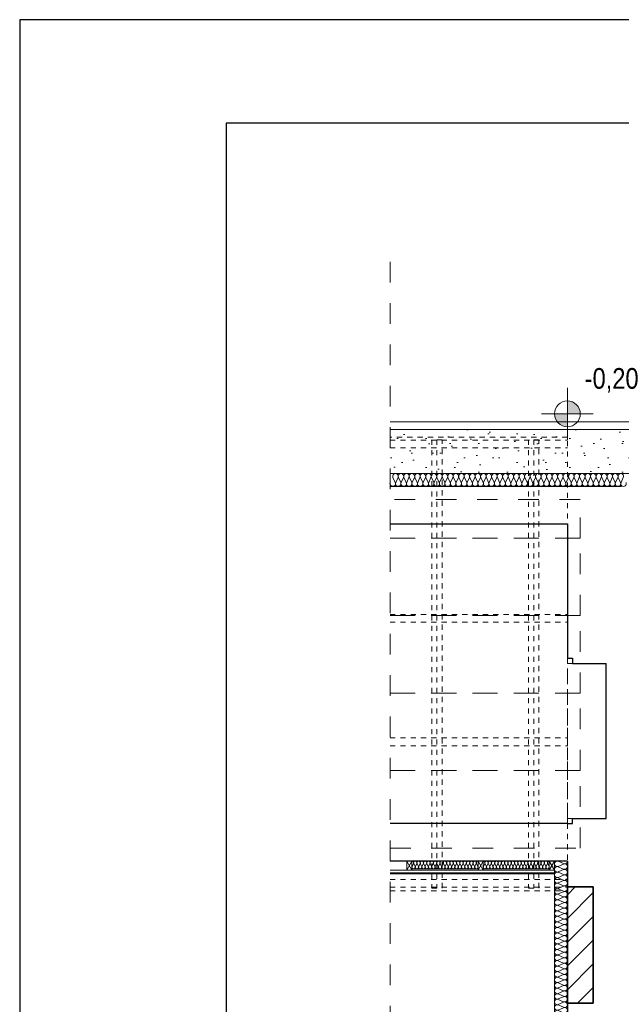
# Model space of a CAD drawing. Extents: x -543332 to -323966, y -9028 to 137422.
# Tile 4 of 250: x -511141 to -506480, y 41039 to 48661. Entities that reach past the tile are written whole.
import ezdxf

# ---------------------------------------------------------------- set-up
doc = ezdxf.new("R2010")
doc.units = 0
doc.header["$MEASUREMENT"] = 0
for name, pattern in [('Hidden Line copy', [80, 40, -40]), ('Krawędzie ukryte', [150, 100, -50]), ('Przerywana', [320, 160, -160])]:
    doc.linetypes.add(name, pattern=pattern)
for name, color, linetype in [('$ IE Tabela', 7, 'Continuous'), ('Arch ocieplenie', 8, 'Continuous'), ('Arch zmurowania', 8, 'Continuous'), ('INWENT RZĘDNE', 8, 'Continuous')]:
    doc.layers.add(name, color=color, linetype=linetype)
for name, color, linetype, lineweight in [('Arch ocieplenie_Nr_Pióra__44', 8, 'Continuous', 9), ('Arch ocieplenie_Nr_Pióra__9', 8, 'Continuous', 9), ('Arch okna_Nr_Pióra__82', 8, 'Continuous', 20), ('Arch opisy_Nr_Pióra__21', 8, 'Continuous', 9), ('Arch teren_Nr_Pióra__5', 8, 'Continuous', 13), ('Arch wykończenie_Nr_Pióra__115', 8, 'Continuous', 13), ('Arch wykończenie_Nr_Pióra__3', 8, 'Continuous', 18), ('Arch wykończenie_Nr_Pióra__9', 8, 'Continuous', 9), ('Arch zmurowania_Nr_Pióra__21', 8, 'Continuous', 9), ('Arch zmurowania_Nr_Pióra__27', 8, 'Continuous', 35), ('INWENT DACH_Nr_Pióra__2', 8, 'Continuous', 13), ('INWENT KONST. DREWNIANA_Nr_Pióra__2', 8, 'Continuous', 13), ('INWENT RZĘDNE_Nr_Pióra__21', 8, 'Continuous', 9), ('INWENT. DRZWI_Nr_Pióra__21', 8, 'Continuous', 9), ('INWENT.ŚCIANY_Nr_Pióra__1', 8, 'Continuous', 25), ('INWENT.ŚCIANY_Nr_Pióra__21', 8, 'Continuous', 9), ('Istniejące stropy_Nr_Pióra__5', 8, 'Continuous', 13)]:
    doc.layers.add(name, color=color, linetype=linetype, lineweight=lineweight)
doc.styles.add('GENERATED_STYLE_3', font='ARIALN.TTF')

# ---------------------------------------------------------------- blocks, each defined once
blk = doc.blocks.new('Izolacja cieplna 14_75', base_point=(-508102.3, 42147.6))
at = {"layer": 'Arch ocieplenie_Nr_Pióra__44', "linetype": 'Continuous'}
for p, q in [((-508101.2, 42105.5), (-508090.6, 42129.8)), ((-508088.5, 42129.8), (-508077.8, 42105.5)), ((-508075.6, 42105.5), (-508065, 42129.8)), ((-508062.9, 42129.8), (-508052.2, 42105.5)), ((-508050, 42105.5), (-508039.4, 42129.8)), ((-508037.3, 42129.8), (-508026.6, 42105.5)), ((-508024.4, 42105.5), (-508013.8, 42129.8)), ((-508011.7, 42129.8), (-508001, 42105.5)), ((-507998.8, 42105.5), (-507988.2, 42129.8)), ((-507986.1, 42129.8), (-507975.4, 42105.5)), ((-507973.2, 42105.5), (-507962.6, 42129.8)), ((-507960.5, 42129.8), (-507949.8, 42105.5)), ((-507947.6, 42105.5), (-507937, 42129.8)), ((-507934.9, 42129.8), (-507924.2, 42105.5)), ((-507922, 42105.5), (-507911.4, 42129.8)), ((-507909.3, 42129.8), (-507898.6, 42105.5)), ((-507896.4, 42105.5), (-507885.8, 42129.8)), ((-507883.7, 42129.8), (-507873, 42105.5)), ((-507870.8, 42105.5), (-507860.2, 42129.8)), ((-507858.1, 42129.8), (-507847.4, 42105.5)), ((-507845.2, 42105.5), (-507834.6, 42129.8)), ((-507832.5, 42129.8), (-507821.8, 42105.5)), ((-507819.6, 42105.5), (-507809, 42129.8)), ((-507806.9, 42129.8), (-507796.2, 42105.5)), ((-507794, 42105.5), (-507783.4, 42129.8)), ((-507781.3, 42129.8), (-507770.6, 42105.5)), ((-507768.4, 42105.5), (-507757.8, 42129.8)), ((-507755.7, 42129.8), (-507745, 42105.5)), ((-507742.8, 42105.5), (-507732.2, 42129.8)), ((-507730.1, 42129.8), (-507719.4, 42105.5)), ((-507717.2, 42105.5), (-507706.6, 42129.8)), ((-507704.5, 42129.8), (-507693.8, 42105.5)), ((-507691.6, 42105.5), (-507681, 42129.8)), ((-507678.9, 42129.8), (-507668.2, 42105.5)), ((-507666, 42105.5), (-507655.4, 42129.8)), ((-507653.3, 42129.8), (-507642.6, 42105.5)), ((-507640.4, 42105.5), (-507629.8, 42129.8)), ((-507627.7, 42129.8), (-507617, 42105.5)), ((-507614.8, 42105.5), (-507604.2, 42129.8)), ((-507602.1, 42129.8), (-507591.4, 42105.5))]:
    blk.add_line(p, q, dxfattribs=at)
for centre, start_param, end_param in [((-508089.5, 42100.4), 2.728799, 6.695979), ((-508102.3, 42134.9), 5.870392, 7.853982), ((-508076.7, 42134.9), 5.870392, 9.837571), ((-508063.9, 42100.4), 2.728799, 6.695979), ((-508051.1, 42134.9), 5.870392, 9.837571), ((-508038.3, 42100.4), 2.728799, 6.695979), ((-508025.5, 42134.9), 5.870392, 9.837571), ((-508012.7, 42100.4), 2.728799, 6.695979), ((-507999.9, 42134.9), 5.870392, 9.837571), ((-507987.1, 42100.4), 2.728799, 6.695979), ((-507974.3, 42134.9), 5.870392, 9.837571), ((-507961.5, 42100.4), 2.728799, 6.695979), ((-507948.7, 42134.9), 5.870392, 9.837571), ((-507935.9, 42100.4), 2.728799, 6.695979), ((-507923.1, 42134.9), 5.870392, 9.837571), ((-507910.3, 42100.4), 2.728799, 6.695979), ((-507897.5, 42134.9), 5.870392, 9.837571), ((-507884.7, 42100.4), 2.728799, 6.695979), ((-507871.9, 42134.9), 5.870392, 9.837571), ((-507859.1, 42100.4), 2.728799, 6.695979), ((-507846.3, 42134.9), 5.870392, 9.837571), ((-507833.5, 42100.4), 2.728799, 6.695979), ((-507820.7, 42134.9), 5.870392, 9.837571), ((-507807.9, 42100.4), 2.728799, 6.695979), ((-507795.1, 42134.9), 5.870392, 9.837571), ((-507782.3, 42100.4), 2.728799, 6.695979), ((-507769.5, 42134.9), 5.870392, 9.837571), ((-507756.7, 42100.4), 2.728799, 6.695979), ((-507743.9, 42134.9), 5.870392, 9.837571), ((-507731.1, 42100.4), 2.728799, 6.695979), ((-507718.3, 42134.9), 5.870392, 9.837571), ((-507705.5, 42100.4), 2.728799, 6.695979), ((-507692.7, 42134.9), 5.870392, 9.837571), ((-507679.9, 42100.4), 2.728799, 6.695979), ((-507667.1, 42134.9), 5.870392, 9.837571), ((-507654.3, 42100.4), 2.728799, 6.695979), ((-507641.5, 42134.9), 5.870392, 9.837571), ((-507628.7, 42100.4), 2.728799, 6.695979), ((-507615.9, 42134.9), 5.870392, 9.837571), ((-507603.1, 42100.4), 2.728799, 6.695979), ((-507590.3, 42134.9), 1.570796, 3.554385)]:
    blk.add_ellipse(centre, major_axis=(12.8, 0), ratio=0.996929, start_param=start_param, end_param=end_param, dxfattribs=at)
blk = doc.blocks.new('Izolacja cieplna 14_76', base_point=(-507550.3, 42147.6))
at = {"layer": 'Arch ocieplenie_Nr_Pióra__44', "linetype": 'Continuous'}
for p, q in [((-507549.2, 42105.5), (-507538.6, 42129.8)), ((-507536.5, 42129.8), (-507525.8, 42105.5)), ((-507523.6, 42105.5), (-507513, 42129.8)), ((-507510.9, 42129.8), (-507500.2, 42105.5)), ((-507498, 42105.5), (-507487.4, 42129.8)), ((-507485.3, 42129.8), (-507474.6, 42105.5)), ((-507472.4, 42105.5), (-507461.8, 42129.8)), ((-507459.7, 42129.8), (-507449, 42105.5)), ((-507446.8, 42105.5), (-507436.2, 42129.8)), ((-507434.1, 42129.8), (-507423.4, 42105.5)), ((-507421.2, 42105.5), (-507410.6, 42129.8)), ((-507408.5, 42129.8), (-507397.8, 42105.5)), ((-507395.6, 42105.5), (-507385, 42129.8)), ((-507382.9, 42129.8), (-507372.2, 42105.5)), ((-507370, 42105.5), (-507359.4, 42129.8)), ((-507357.3, 42129.8), (-507346.6, 42105.5)), ((-507344.4, 42105.5), (-507333.8, 42129.8)), ((-507331.7, 42129.8), (-507321, 42105.5)), ((-507318.8, 42105.5), (-507308.2, 42129.8)), ((-507306.1, 42129.8), (-507295.4, 42105.5)), ((-507293.2, 42105.5), (-507282.6, 42129.8)), ((-507280.5, 42129.8), (-507269.8, 42105.5)), ((-507267.6, 42105.5), (-507257, 42129.8)), ((-507254.9, 42129.8), (-507244.2, 42105.5)), ((-507242, 42105.5), (-507231.4, 42129.8)), ((-507229.3, 42129.8), (-507218.6, 42105.5)), ((-507216.4, 42105.5), (-507205.8, 42129.8)), ((-507203.7, 42129.8), (-507193, 42105.5)), ((-507190.8, 42105.5), (-507180.2, 42129.8)), ((-507178.1, 42129.8), (-507167.4, 42105.5)), ((-507165.2, 42105.5), (-507154.6, 42129.8)), ((-507152.5, 42129.8), (-507141.8, 42105.5)), ((-507139.6, 42105.5), (-507129, 42129.8)), ((-507126.9, 42129.8), (-507116.2, 42105.5)), ((-507114, 42105.5), (-507103.4, 42129.8)), ((-507101.3, 42129.8), (-507090.6, 42105.5)), ((-507088.4, 42105.5), (-507077.8, 42129.8)), ((-507075.7, 42129.8), (-507065, 42105.5)), ((-507062.8, 42105.5), (-507052.2, 42129.8)), ((-507050.1, 42129.8), (-507039.4, 42105.5))]:
    blk.add_line(p, q, dxfattribs=at)
for centre, start_param, end_param in [((-507537.5, 42100.4), 2.728799, 6.695979), ((-507550.3, 42134.9), 5.870392, 7.853982), ((-507524.7, 42134.9), 5.870392, 9.837571), ((-507511.9, 42100.4), 2.728799, 6.695979), ((-507499.1, 42134.9), 5.870392, 9.837571), ((-507486.3, 42100.4), 2.728799, 6.695979), ((-507473.5, 42134.9), 5.870392, 9.837571), ((-507460.7, 42100.4), 2.728799, 6.695979), ((-507447.9, 42134.9), 5.870392, 9.837571), ((-507435.1, 42100.4), 2.728799, 6.695979), ((-507422.3, 42134.9), 5.870392, 9.837571), ((-507409.5, 42100.4), 2.728799, 6.695979), ((-507396.7, 42134.9), 5.870392, 9.837571), ((-507383.9, 42100.4), 2.728799, 6.695979), ((-507371.1, 42134.9), 5.870392, 9.837571), ((-507358.3, 42100.4), 2.728799, 6.695979), ((-507345.5, 42134.9), 5.870392, 9.837571), ((-507332.7, 42100.4), 2.728799, 6.695979), ((-507319.9, 42134.9), 5.870392, 9.837571), ((-507307.1, 42100.4), 2.728799, 6.695979), ((-507294.3, 42134.9), 5.870392, 9.837571), ((-507281.5, 42100.4), 2.728799, 6.695979), ((-507268.7, 42134.9), 5.870392, 9.837571), ((-507255.9, 42100.4), 2.728799, 6.695979), ((-507243.1, 42134.9), 5.870392, 9.837571), ((-507230.3, 42100.4), 2.728799, 6.695979), ((-507217.5, 42134.9), 5.870392, 9.837571), ((-507204.7, 42100.4), 2.728799, 6.695979), ((-507191.9, 42134.9), 5.870392, 9.837571), ((-507179.1, 42100.4), 2.728799, 6.695979), ((-507166.3, 42134.9), 5.870392, 9.837571), ((-507153.5, 42100.4), 2.728799, 6.695979), ((-507140.7, 42134.9), 5.870392, 9.837571), ((-507127.9, 42100.4), 2.728799, 6.695979), ((-507115.1, 42134.9), 5.870392, 9.837571), ((-507102.3, 42100.4), 2.728799, 6.695979), ((-507089.5, 42134.9), 5.870392, 9.837571), ((-507076.7, 42100.4), 2.728799, 6.695979), ((-507063.9, 42134.9), 5.870392, 9.837571), ((-507051.1, 42100.4), 2.728799, 6.695979), ((-507038.3, 42134.9), 1.570796, 3.554385)]:
    blk.add_ellipse(centre, major_axis=(12.8, 0), ratio=0.996929, start_param=start_param, end_param=end_param, dxfattribs=at)
blk = doc.blocks.new('Izolacja cieplna 14_84', base_point=(-506898.3, 42147.6))
at = {"layer": 'Arch ocieplenie_Nr_Pióra__9', "linetype": 'Continuous'}
for p, q in [((-506968.5, 42145.8), (-506928.1, 42128)), ((-506928.1, 42124.4), (-506968.5, 42106.6)), ((-506968.5, 42103), (-506928.1, 42085.2)), ((-506928.1, 42081.7), (-506968.5, 42063.9)), ((-506968.5, 42060.3), (-506928.1, 42042.5)), ((-506928.1, 42038.9), (-506968.5, 42021.1)), ((-506968.5, 42017.5), (-506928.1, 41999.7)), ((-506928.1, 41996.1), (-506968.5, 41978.3)), ((-506968.5, 41974.7), (-506928.1, 41956.9)), ((-506928.1, 41953.3), (-506968.5, 41935.5)), ((-506968.5, 41931.9), (-506928.1, 41914.1)), ((-506928.1, 41910.5), (-506968.5, 41892.7)), ((-506968.5, 41889.1), (-506928.1, 41871.3)), ((-506928.1, 41867.7), (-506968.5, 41849.9)), ((-506968.5, 41846.3), (-506928.1, 41828.5)), ((-506928.1, 41824.9), (-506968.5, 41807.1)), ((-506968.5, 41803.5), (-506928.1, 41785.7)), ((-506928.1, 41782.1), (-506968.5, 41764.3)), ((-506968.5, 41760.8), (-506928.1, 41743)), ((-506928.1, 41739.4), (-506968.5, 41721.6)), ((-506968.5, 41718), (-506928.1, 41700.2)), ((-506928.1, 41696.6), (-506968.5, 41678.8)), ((-506968.5, 41675.2), (-506928.1, 41657.4)), ((-506928.1, 41653.8), (-506968.5, 41636)), ((-506968.5, 41632.4), (-506928.1, 41614.6)), ((-506928.1, 41611), (-506968.5, 41593.2)), ((-506968.5, 41589.6), (-506928.1, 41571.8)), ((-506928.1, 41568.2), (-506968.5, 41550.4)), ((-506968.5, 41546.8), (-506928.1, 41529)), ((-506928.1, 41525.4), (-506968.5, 41507.6)), ((-506968.5, 41504), (-506928.1, 41486.2)), ((-506928.1, 41482.6), (-506968.5, 41464.8)), ((-506968.5, 41461.2), (-506928.1, 41443.4)), ((-506928.1, 41439.9), (-506968.5, 41422.1)), ((-506968.5, 41418.5), (-506928.1, 41400.7)), ((-506928.1, 41397.1), (-506968.5, 41379.3)), ((-506968.5, 41375.7), (-506928.1, 41357.9)), ((-506928.1, 41354.3), (-506968.5, 41336.5)), ((-506968.5, 41332.9), (-506928.1, 41315.1)), ((-506928.1, 41311.5), (-506968.5, 41293.7)), ((-506968.5, 41290.1), (-506928.1, 41272.3)), ((-506928.1, 41268.7), (-506968.5, 41250.9)), ((-506968.5, 41247.3), (-506928.1, 41229.5)), ((-506928.1, 41225.9), (-506968.5, 41208.1)), ((-506968.5, 41204.5), (-506928.1, 41186.7)), ((-506928.1, 41183.1), (-506968.5, 41165.3)), ((-506968.5, 41161.7), (-506928.1, 41143.9)), ((-506928.1, 41140.3), (-506968.5, 41122.5)), ((-506968.5, 41118.9), (-506928.1, 41101.2)), ((-506928.1, 41097.6), (-506968.5, 41079.8)), ((-506968.5, 41076.2), (-506928.1, 41058.4)), ((-506928.1, 41054.8), (-506968.5, 41037)), ((-506968.5, 41033.4), (-506928.1, 41015.6)), ((-506928.1, 41012), (-506968.5, 40994.2)), ((-506968.5, 40990.6), (-506928.1, 40972.8)), ((-506928.1, 40969.2), (-506968.5, 40951.4)), ((-506968.5, 40947.8), (-506928.1, 40930)), ((-506928.1, 40926.4), (-506968.5, 40908.6)), ((-506968.5, 40905), (-506928.1, 40887.2)), ((-506928.1, 40883.6), (-506968.5, 40865.8)), ((-506968.5, 40862.2), (-506928.1, 40844.4)), ((-506928.1, 40840.8), (-506968.5, 40823)), ((-506968.5, 40819.4), (-506928.1, 40801.6)), ((-506928.1, 40798), (-506968.5, 40780.2)), ((-506968.5, 40776.7), (-506928.1, 40758.9)), ((-506928.1, 40755.3), (-506968.5, 40737.5)), ((-506968.5, 40733.9), (-506928.1, 40716.1)), ((-506928.1, 40712.5), (-506968.5, 40694.7)), ((-506968.5, 40691.1), (-506928.1, 40673.3)), ((-506928.1, 40669.7), (-506968.5, 40651.9)), ((-506968.5, 40648.3), (-506928.1, 40630.5)), ((-506928.1, 40626.9), (-506968.5, 40609.1)), ((-506968.5, 40605.5), (-506928.1, 40587.7)), ((-506928.1, 40584.1), (-506968.5, 40566.3)), ((-506968.5, 40562.7), (-506928.1, 40544.9)), ((-506928.1, 40541.3), (-506968.5, 40523.5)), ((-506968.5, 40519.9), (-506928.1, 40502.1)), ((-506928.1, 40498.5), (-506968.5, 40480.7)), ((-506968.5, 40477.1), (-506928.1, 40459.3)), ((-506928.1, 40455.8), (-506968.5, 40438)), ((-506968.5, 40434.4), (-506928.1, 40416.6)), ((-506928.1, 40413), (-506968.5, 40395.2)), ((-506968.5, 40391.6), (-506928.1, 40373.8)), ((-506928.1, 40370.2), (-506968.5, 40352.4)), ((-506968.5, 40348.8), (-506928.1, 40331)), ((-506928.1, 40327.4), (-506968.5, 40309.6)), ((-506968.5, 40306), (-506928.1, 40288.2)), ((-506928.1, 40284.6), (-506968.5, 40266.8)), ((-506968.5, 40263.2), (-506928.1, 40245.4)), ((-506928.1, 40241.8), (-506968.5, 40224)), ((-506968.5, 40220.4), (-506928.1, 40202.6)), ((-506928.1, 40199), (-506968.5, 40181.2)), ((-506968.5, 40177.6), (-506928.1, 40159.8)), ((-506928.1, 40156.2), (-506968.5, 40138.4)), ((-506968.5, 40134.9), (-506928.1, 40117.1)), ((-506928.1, 40113.5), (-506968.5, 40095.7)), ((-506968.5, 40092.1), (-506928.1, 40074.3)), ((-506928.1, 40070.7), (-506968.5, 40052.9)), ((-506968.5, 40049.3), (-506928.1, 40031.5)), ((-506928.1, 40027.9), (-506968.5, 40010.1)), ((-506968.5, 40006.5), (-506928.1, 39988.7)), ((-506928.1, 39985.1), (-506968.5, 39967.3)), ((-506968.5, 39963.7), (-506928.1, 39945.9)), ((-506928.1, 39942.3), (-506968.5, 39924.5)), ((-506968.5, 39920.9), (-506928.1, 39903.1)), ((-506928.1, 39899.5), (-506968.5, 39881.7)), ((-506968.5, 39878.1), (-506928.1, 39860.3)), ((-506928.1, 39856.7), (-506968.5, 39838.9)), ((-506968.5, 39835.3), (-506928.1, 39817.5)), ((-506928.1, 39813.9), (-506968.5, 39796.2)), ((-506968.5, 39792.6), (-506928.1, 39774.8)), ((-506928.1, 39771.2), (-506968.5, 39753.4)), ((-506968.5, 39749.8), (-506928.1, 39732)), ((-506928.1, 39728.4), (-506968.5, 39710.6)), ((-506968.5, 39707), (-506928.1, 39689.2)), ((-506928.1, 39685.6), (-506968.5, 39667.8)), ((-506968.5, 39664.2), (-506928.1, 39646.4)), ((-506928.1, 39642.8), (-506968.5, 39625)), ((-506968.5, 39621.4), (-506928.1, 39603.6)), ((-506928.1, 39600), (-506968.5, 39582.2)), ((-506968.5, 39578.6), (-506928.1, 39560.8)), ((-506928.1, 39557.2), (-506968.5, 39539.4))]:
    blk.add_line(p, q, dxfattribs=at)
for centre, start_param, end_param in [((-506977.1, 42126.2), 2.728799, 6.695979), ((-506977.1, 42083.5), 2.728799, 6.695979), ((-506919.6, 42147.6), 5.870392, 7.853982), ((-506919.6, 42104.8), 5.870392, 9.837571), ((-506919.6, 42062.1), 5.870392, 9.837571), ((-506977.1, 42040.7), 2.728799, 6.695979), ((-506977.1, 41997.9), 2.728799, 6.695979), ((-506919.6, 42019.3), 5.870392, 9.837571), ((-506919.6, 41976.5), 5.870392, 9.837571), ((-506977.1, 41955.1), 2.728799, 6.695979), ((-506977.1, 41912.3), 2.728799, 6.695979), ((-506919.6, 41933.7), 5.870392, 9.837571), ((-506977.1, 41869.5), 2.728799, 6.695979), ((-506977.1, 41826.7), 2.728799, 6.695979), ((-506919.6, 41890.9), 5.870392, 9.837571), ((-506919.6, 41848.1), 5.870392, 9.837571), ((-506977.1, 41783.9), 2.728799, 6.695979), ((-506919.6, 41805.3), 5.870392, 9.837571), ((-506919.6, 41762.6), 5.870392, 9.837571), ((-506977.1, 41741.2), 2.728799, 6.695979), ((-506977.1, 41698.4), 2.728799, 6.695979), ((-506919.6, 41719.8), 5.870392, 9.837571), ((-506919.6, 41677), 5.870392, 9.837571), ((-506977.1, 41655.6), 2.728799, 6.695979), ((-506977.1, 41612.8), 2.728799, 6.695979), ((-506919.6, 41634.2), 5.870392, 9.837571), ((-506977.1, 41570), 2.728799, 6.695979), ((-506977.1, 41527.2), 2.728799, 6.695979), ((-506919.6, 41591.4), 5.870392, 9.837571), ((-506919.6, 41548.6), 5.870392, 9.837571), ((-506977.1, 41484.4), 2.728799, 6.695979), ((-506919.6, 41505.8), 5.870392, 9.837571), ((-506919.6, 41463), 5.870392, 9.837571), ((-506977.1, 41441.6), 2.728799, 6.695979), ((-506977.1, 41398.9), 2.728799, 6.695979), ((-506919.6, 41420.3), 5.870392, 9.837571), ((-506919.6, 41377.5), 5.870392, 9.837571), ((-506977.1, 41356.1), 2.728799, 6.695979), ((-506977.1, 41313.3), 2.728799, 6.695979), ((-506919.6, 41334.7), 5.870392, 9.837571), ((-506919.6, 41291.9), 5.870392, 9.837571), ((-506977.1, 41270.5), 2.728799, 6.695979), ((-506977.1, 41227.7), 2.728799, 6.695979), ((-506919.6, 41249.1), 5.870392, 9.837571), ((-506977.1, 41184.9), 2.728799, 6.695979), ((-506977.1, 41142.1), 2.728799, 6.695979), ((-506919.6, 41206.3), 5.870392, 9.837571), ((-506919.6, 41163.5), 5.870392, 9.837571), ((-506977.1, 41099.4), 2.728799, 6.695979), ((-506919.6, 41120.7), 5.870392, 9.837571), ((-506919.6, 41078), 5.870392, 9.837571), ((-506977.1, 41056.6), 2.728799, 6.695979), ((-506977.1, 41013.8), 2.728799, 6.695979), ((-506919.6, 41035.2), 5.870392, 9.837571), ((-506919.6, 40992.4), 5.870392, 9.837571), ((-506977.1, 40971), 2.728799, 6.695979), ((-506977.1, 40928.2), 2.728799, 6.695979), ((-506919.6, 40949.6), 5.870392, 9.837571), ((-506977.1, 40885.4), 2.728799, 6.695979), ((-506977.1, 40842.6), 2.728799, 6.695979), ((-506919.6, 40906.8), 5.870392, 9.837571), ((-506919.6, 40864), 5.870392, 9.837571), ((-506977.1, 40799.8), 2.728799, 6.695979), ((-506977.1, 40757.1), 2.728799, 6.695979), ((-506919.6, 40821.2), 5.870392, 9.837571), ((-506919.6, 40778.5), 5.870392, 9.837571), ((-506977.1, 40714.3), 2.728799, 6.695979), ((-506919.6, 40735.7), 5.870392, 9.837571), ((-506919.6, 40692.9), 5.870392, 9.837571), ((-506977.1, 40671.5), 2.728799, 6.695979), ((-506977.1, 40628.7), 2.728799, 6.695979), ((-506919.6, 40650.1), 5.870392, 9.837571), ((-506919.6, 40607.3), 5.870392, 9.837571), ((-506977.1, 40585.9), 2.728799, 6.695979), ((-506977.1, 40543.1), 2.728799, 6.695979), ((-506919.6, 40564.5), 5.870392, 9.837571), ((-506977.1, 40500.3), 2.728799, 6.695979), ((-506977.1, 40457.6), 2.728799, 6.695979), ((-506919.6, 40521.7), 5.870392, 9.837571), ((-506919.6, 40478.9), 5.870392, 9.837571), ((-506977.1, 40414.8), 2.728799, 6.695979), ((-506919.6, 40436.2), 5.870392, 9.837571), ((-506919.6, 40393.4), 5.870392, 9.837571), ((-506977.1, 40372), 2.728799, 6.695979), ((-506977.1, 40329.2), 2.728799, 6.695979), ((-506919.6, 40350.6), 5.870392, 9.837571), ((-506919.6, 40307.8), 5.870392, 9.837571), ((-506977.1, 40286.4), 2.728799, 6.695979), ((-506977.1, 40243.6), 2.728799, 6.695979), ((-506919.6, 40265), 5.870392, 9.837571), ((-506977.1, 40200.8), 2.728799, 6.695979), ((-506977.1, 40158), 2.728799, 6.695979), ((-506919.6, 40222.2), 5.870392, 9.837571), ((-506919.6, 40179.4), 5.870392, 9.837571), ((-506977.1, 40115.3), 2.728799, 6.695979), ((-506977.1, 40072.5), 2.728799, 6.695979), ((-506919.6, 40136.6), 5.870392, 9.837571), ((-506919.6, 40093.9), 5.870392, 9.837571), ((-506977.1, 40029.7), 2.728799, 6.695979), ((-506919.6, 40051.1), 5.870392, 9.837571), ((-506919.6, 40008.3), 5.870392, 9.837571), ((-506977.1, 39986.9), 2.728799, 6.695979), ((-506977.1, 39944.1), 2.728799, 6.695979), ((-506919.6, 39965.5), 5.870392, 9.837571), ((-506919.6, 39922.7), 5.870392, 9.837571), ((-506977.1, 39901.3), 2.728799, 6.695979), ((-506977.1, 39858.5), 2.728799, 6.695979), ((-506919.6, 39879.9), 5.870392, 9.837571), ((-506977.1, 39815.7), 2.728799, 6.695979), ((-506977.1, 39773), 2.728799, 6.695979), ((-506919.6, 39837.1), 5.870392, 9.837571), ((-506919.6, 39794.4), 5.870392, 9.837571), ((-506977.1, 39730.2), 2.728799, 6.695979), ((-506919.6, 39751.6), 5.870392, 9.837571), ((-506919.6, 39708.8), 5.870392, 9.837571), ((-506977.1, 39687.4), 2.728799, 6.695979), ((-506977.1, 39644.6), 2.728799, 6.695979), ((-506919.6, 39666), 5.870392, 9.837571), ((-506919.6, 39623.2), 5.870392, 9.837571), ((-506977.1, 39601.8), 2.728799, 6.695979), ((-506977.1, 39559), 2.728799, 6.695979), ((-506919.6, 39580.4), 5.870392, 9.837571), ((-506919.6, 39537.6), 1.570796, 3.554385)]:
    blk.add_ellipse(centre, major_axis=(0, -21.4), ratio=0.994127, start_param=start_param, end_param=end_param, dxfattribs=at)
blk = doc.blocks.new('Ściana_24', base_point=(-506898.3, 41047.6))
at = {"layer": 'Arch zmurowania_Nr_Pióra__21', "linetype": 'Continuous'}
h = blk.add_hatch(dxfattribs=at)
h.set_pattern_fill('Common_Brick', color=256, style=0, pattern_type=2)
h.set_pattern_definition([(45, (0, 0), (-91.923878, 91.923878), [])])
h.paths.add_polyline_path([(-506698.3, 41047.6), (-506698.3, 41947.6), (-506898.3, 41947.6), (-506898.3, 41047.6)], flags=0)
at = {"layer": 'Arch zmurowania_Nr_Pióra__27', "linetype": 'Continuous'}
for p, q in [((-506698.3, 41947.6), (-506898.3, 41947.6)), ((-506898.3, 41947.6), (-506898.3, 41047.6)), ((-506698.3, 41047.6), (-506698.3, 41947.6)), ((-506898.3, 41047.6), (-506698.3, 41047.6))]:
    blk.add_line(p, q, dxfattribs=at)
blk = doc.blocks.new('Koty wysokościowe_22', base_point=(-506898.3, 45609.8))
at = {"layer": 'INWENT RZĘDNE_Nr_Pióra__21', "linetype": 'Continuous'}
for points in [[(-506898.3, 45609.8), (-506798.3, 45609.8), (-506805.9, 45648.1), (-506827.6, 45680.6), (-506860.1, 45702.2), (-506898.3, 45709.8)], [(-506898.3, 45609.8), (-506998.3, 45609.8), (-506990.7, 45571.6), (-506969, 45539.1), (-506936.6, 45517.5), (-506898.3, 45509.8)]]:
    blk.add_hatch(color=256, dxfattribs=at).paths.add_polyline_path(points, flags=0)
for p, q in [((-506898.3, 45409.8), (-506898.3, 45809.8)), ((-507098.3, 45609.8), (-506698.3, 45609.8))]:
    blk.add_line(p, q, dxfattribs=at)
blk.add_circle((-506898.3, 45609.8), 100, dxfattribs=at)
at = {"layer": 'INWENT RZĘDNE_Nr_Pióra__21', "insert": (-506764.3, 45774.2), "char_height": 160, "attachment_point": 7, "style": 'GENERATED_STYLE_3'}
blk.add_mtext('{-0,20}', dxfattribs=at)
blk = doc.blocks.new('a3eee')
at = {"layer": '$ IE Tabela'}
for p, q in [((19730.76, 4176.8), (19730.76, 1206.8)), ((23930.76, 4176.8), (19730.76, 4176.8)), ((19890.76, 4096.8), (19890.76, 1286.8)), ((23840.76, 4096.8), (19890.76, 4096.8))]:
    blk.add_line(p, q, dxfattribs=at)

msp = doc.modelspace()

# ---------------------------------------------------------------- hatches: boundary and pattern name
at = {"layer": 'Arch okna_Nr_Pióra__82', "linetype": 'Continuous'}
h = msp.add_hatch(dxfattribs=at)
h.set_pattern_fill('Render', color=256, style=0, pattern_type=2)
h.set_pattern_definition([(45, (0, 350), (-111.36932, 111.36932), [0, -105, 0, -157.5]), (110, (350, 350), (148.00159, 53.868173), [0, -77, 0, -133])])
h.paths.add_polyline_path([(-502753.3, 45487.6), (-508272.1, 45487.6), (-508272.1, 45147.6), (-502753.3, 45147.6)])

# ---------------------------------------------------------------- linework, layer by layer
at = {"layer": 'Arch ocieplenie_Nr_Pióra__44', "linetype": 'Continuous'}
for p, q in [((-508249.2, 45117.8), (-508231.5, 45077.4)), ((-508227.9, 45077.4), (-508210.2, 45117.8)), ((-508206.7, 45117.8), (-508189, 45077.4)), ((-508185.4, 45077.4), (-508167.7, 45117.8)), ((-508164.1, 45117.8), (-508146.4, 45077.4)), ((-508142.8, 45077.4), (-508125.1, 45117.8)), ((-508121.5, 45117.8), (-508103.8, 45077.4)), ((-508100.3, 45077.4), (-508082.6, 45117.8)), ((-508079, 45117.8), (-508061.3, 45077.4)), ((-508057.7, 45077.4), (-508040, 45117.8)), ((-508036.4, 45117.8), (-508018.7, 45077.4)), ((-508015.1, 45077.4), (-507997.4, 45117.8)), ((-507993.9, 45117.8), (-507976.1, 45077.4)), ((-507972.6, 45077.4), (-507954.9, 45117.8)), ((-507951.3, 45117.8), (-507933.6, 45077.4)), ((-507930, 45077.4), (-507912.3, 45117.8)), ((-507908.7, 45117.8), (-507891, 45077.4)), ((-507887.5, 45077.4), (-507869.7, 45117.8)), ((-507866.2, 45117.8), (-507848.5, 45077.4)), ((-507844.9, 45077.4), (-507827.2, 45117.8)), ((-507823.6, 45117.8), (-507805.9, 45077.4)), ((-507802.3, 45077.4), (-507784.6, 45117.8)), ((-507781.1, 45117.8), (-507763.3, 45077.4)), ((-507759.8, 45077.4), (-507742.1, 45117.8)), ((-507738.5, 45117.8), (-507720.8, 45077.4)), ((-507717.2, 45077.4), (-507699.5, 45117.8)), ((-507695.9, 45117.8), (-507678.2, 45077.4)), ((-507674.6, 45077.4), (-507656.9, 45117.8)), ((-507653.4, 45117.8), (-507635.7, 45077.4)), ((-507632.1, 45077.4), (-507614.4, 45117.8)), ((-507610.8, 45117.8), (-507593.1, 45077.4)), ((-507589.5, 45077.4), (-507571.8, 45117.8)), ((-507568.2, 45117.8), (-507550.5, 45077.4)), ((-507547, 45077.4), (-507529.3, 45117.8)), ((-507525.7, 45117.8), (-507508, 45077.4)), ((-507504.4, 45077.4), (-507486.7, 45117.8)), ((-507483.1, 45117.8), (-507465.4, 45077.4)), ((-507461.8, 45077.4), (-507444.1, 45117.8)), ((-507440.6, 45117.8), (-507422.9, 45077.4)), ((-507419.3, 45077.4), (-507401.6, 45117.8)), ((-507398, 45117.8), (-507380.3, 45077.4)), ((-507376.7, 45077.4), (-507359, 45117.8)), ((-507355.4, 45117.8), (-507337.7, 45077.4)), ((-507334.2, 45077.4), (-507316.5, 45117.8)), ((-507312.9, 45117.8), (-507295.2, 45077.4)), ((-507291.6, 45077.4), (-507273.9, 45117.8)), ((-507270.3, 45117.8), (-507252.6, 45077.4)), ((-507249, 45077.4), (-507231.3, 45117.8)), ((-507227.8, 45117.8), (-507210.1, 45077.4)), ((-507206.5, 45077.4), (-507188.8, 45117.8)), ((-507185.2, 45117.8), (-507167.5, 45077.4)), ((-507163.9, 45077.4), (-507146.2, 45117.8)), ((-507142.6, 45117.8), (-507124.9, 45077.4)), ((-507121.4, 45077.4), (-507103.7, 45117.8)), ((-507100.1, 45117.8), (-507082.4, 45077.4)), ((-507078.8, 45077.4), (-507061.1, 45117.8)), ((-507057.5, 45117.8), (-507039.8, 45077.4)), ((-507036.2, 45077.4), (-507018.5, 45117.8)), ((-507015, 45117.8), (-506997.2, 45077.4)), ((-506993.7, 45077.4), (-506976, 45117.8)), ((-506972.4, 45117.8), (-506954.7, 45077.4)), ((-506951.1, 45077.4), (-506933.4, 45117.8)), ((-506929.8, 45117.8), (-506912.1, 45077.4)), ((-506908.6, 45077.4), (-506890.8, 45117.8)), ((-506887.3, 45117.8), (-506869.6, 45077.4)), ((-506866, 45077.4), (-506848.3, 45117.8)), ((-506844.7, 45117.8), (-506827, 45077.4)), ((-506823.4, 45077.4), (-506805.7, 45117.8)), ((-506802.1, 45117.8), (-506784.4, 45077.4)), ((-506780.9, 45077.4), (-506763.2, 45117.8)), ((-506759.6, 45117.8), (-506741.9, 45077.4)), ((-506738.3, 45077.4), (-506720.6, 45117.8)), ((-506717, 45117.8), (-506699.3, 45077.4)), ((-506695.7, 45077.4), (-506678, 45117.8)), ((-506674.5, 45117.8), (-506656.8, 45077.4)), ((-506653.2, 45077.4), (-506635.5, 45117.8)), ((-506631.9, 45117.8), (-506614.2, 45077.4)), ((-506610.6, 45077.4), (-506592.9, 45117.8)), ((-506589.3, 45117.8), (-506571.6, 45077.4)), ((-506568.1, 45077.4), (-506550.4, 45117.8)), ((-506546.8, 45117.8), (-506529.1, 45077.4)), ((-506525.5, 45077.4), (-506507.8, 45117.8)), ((-506504.2, 45117.8), (-506486.5, 45077.4)), ((-506482.9, 45077.4), (-506465.2, 45117.8))]:
    msp.add_line(p, q, dxfattribs=at)
for centre, start_param, end_param in [((-508229.7, 45126.4), 5.870392, 9.837571), ((-508187.2, 45126.4), 5.870392, 9.837571), ((-508144.6, 45126.4), 5.870392, 9.837571), ((-508102, 45126.4), 5.870392, 9.837571), ((-508059.5, 45126.4), 5.870392, 9.837571), ((-508016.9, 45126.4), 5.870392, 9.837571), ((-507974.4, 45126.4), 5.870392, 9.837571), ((-507931.8, 45126.4), 5.870392, 9.837571), ((-507889.2, 45126.4), 5.870392, 9.837571), ((-507846.7, 45126.4), 5.870392, 9.837571), ((-507804.1, 45126.4), 5.870392, 9.837571), ((-507761.6, 45126.4), 5.870392, 9.837571), ((-507719, 45126.4), 5.870392, 9.837571), ((-507676.4, 45126.4), 5.870392, 9.837571), ((-507633.9, 45126.4), 5.870392, 9.837571), ((-507591.3, 45126.4), 5.870392, 9.837571), ((-507548.8, 45126.4), 5.870392, 9.837571), ((-507506.2, 45126.4), 5.870392, 9.837571), ((-507463.6, 45126.4), 5.870392, 9.837571), ((-507421.1, 45126.4), 5.870392, 9.837571), ((-507378.5, 45126.4), 5.870392, 9.837571), ((-507335.9, 45126.4), 5.870392, 9.837571), ((-507293.4, 45126.4), 5.870392, 9.837571), ((-507250.8, 45126.4), 5.870392, 9.837571), ((-507208.3, 45126.4), 5.870392, 9.837571), ((-507165.7, 45126.4), 5.870392, 9.837571), ((-507123.1, 45126.4), 5.870392, 9.837571), ((-507080.6, 45126.4), 5.870392, 9.837571), ((-507038, 45126.4), 5.870392, 9.837571), ((-506995.5, 45126.4), 5.870392, 9.837571), ((-506952.9, 45126.4), 5.870392, 9.837571), ((-506910.3, 45126.4), 5.870392, 9.837571), ((-506867.8, 45126.4), 5.870392, 9.837571), ((-506825.2, 45126.4), 5.870392, 9.837571), ((-506782.7, 45126.4), 5.870392, 9.837571), ((-506740.1, 45126.4), 5.870392, 9.837571), ((-506697.5, 45126.4), 5.870392, 9.837571), ((-506655, 45126.4), 5.870392, 9.837571), ((-506612.4, 45126.4), 5.870392, 9.837571), ((-506569.8, 45126.4), 5.870392, 9.837571), ((-506527.3, 45126.4), 5.870392, 9.837571), ((-506484.7, 45126.4), 5.870392, 9.837571), ((-508251, 45068.9), 2.7288, 6.695979), ((-508208.4, 45068.9), 2.7288, 6.695979), ((-508165.9, 45068.9), 2.7288, 6.695979), ((-508123.3, 45068.9), 2.7288, 6.695979), ((-508080.8, 45068.9), 2.7288, 6.695979), ((-508038.2, 45068.9), 2.7288, 6.695979), ((-507995.6, 45068.9), 2.7288, 6.695979), ((-507953.1, 45068.9), 2.7288, 6.695979), ((-507910.5, 45068.9), 2.7288, 6.695979), ((-507868, 45068.9), 2.7288, 6.695979), ((-507825.4, 45068.9), 2.7288, 6.695979), ((-507782.8, 45068.9), 2.7288, 6.695979), ((-507740.3, 45068.9), 2.7288, 6.695979), ((-507697.7, 45068.9), 2.7288, 6.695979), ((-507655.2, 45068.9), 2.7288, 6.695979), ((-507612.6, 45068.9), 2.7288, 6.695979), ((-507570, 45068.9), 2.7288, 6.695979), ((-507527.5, 45068.9), 2.7288, 6.695979), ((-507484.9, 45068.9), 2.7288, 6.695979), ((-507442.4, 45068.9), 2.7288, 6.695979), ((-507399.8, 45068.9), 2.7288, 6.695979), ((-507357.2, 45068.9), 2.7288, 6.695979), ((-507314.7, 45068.9), 2.7288, 6.695979), ((-507272.1, 45068.9), 2.7288, 6.695979), ((-507229.5, 45068.9), 2.7288, 6.695979), ((-507187, 45068.9), 2.7288, 6.695979), ((-507144.4, 45068.9), 2.7288, 6.695979), ((-507101.9, 45068.9), 2.7288, 6.695979), ((-507059.3, 45068.9), 2.7288, 6.695979), ((-507016.7, 45068.9), 2.7288, 6.695979), ((-506974.2, 45068.9), 2.7288, 6.695979), ((-506931.6, 45068.9), 2.7288, 6.695979), ((-506889.1, 45068.9), 2.7288, 6.695979), ((-506846.5, 45068.9), 2.7288, 6.695979), ((-506803.9, 45068.9), 2.7288, 6.695979), ((-506761.4, 45068.9), 2.7288, 6.695979), ((-506718.8, 45068.9), 2.7288, 6.695979), ((-506676.3, 45068.9), 2.7288, 6.695979), ((-506633.7, 45068.9), 2.7288, 6.695979), ((-506591.1, 45068.9), 2.7288, 6.695979), ((-506548.6, 45068.9), 2.7288, 6.695979), ((-506506, 45068.9), 2.7288, 6.695979), ((-506463.4, 45068.9), 2.7288, 6.695979)]:
    msp.add_ellipse(centre, major_axis=(21.3, 0), ratio=0.999404, start_param=start_param, end_param=end_param, dxfattribs=at)
at = {"layer": 'Arch opisy_Nr_Pióra__21', "linetype": 'Przerywana'}
msp.add_lwpolyline([(-508272.1, 40546.3), (-508272.1, 46866.1)], dxfattribs=at)
at = {"layer": 'Arch teren_Nr_Pióra__5', "linetype": 'Continuous'}
for p, q in [((-508272.1, 45547.6), (-502753.3, 45547.6)), ((-508272.1, 45487.6), (-502753.3, 45487.6))]:
    msp.add_line(p, q, dxfattribs=at)
at = {"layer": 'Arch wykończenie_Nr_Pióra__115', "linetype": 'Przerywana'}
for p, q in [((-506798.3, 44947.6), (-508272.1, 44947.6)), ((-506798.3, 44647.6), (-506798.3, 44947.6)), ((-506798.3, 44647.6), (-508272.1, 44647.6)), ((-508272.1, 44647.6), (-506798.3, 44647.6)), ((-506798.3, 44047.6), (-506798.3, 44647.6)), ((-506798.3, 44047.6), (-508272.1, 44047.6)), ((-508272.1, 44047.6), (-506798.3, 44047.6)), ((-506798.3, 43447.6), (-506798.3, 44047.6)), ((-506798.3, 43447.6), (-508272.1, 43447.6)), ((-508272.1, 43447.6), (-506798.3, 43447.6)), ((-506798.3, 42847.6), (-506798.3, 43447.6)), ((-506798.3, 42847.6), (-508272.1, 42847.6)), ((-508272.1, 42847.6), (-506798.3, 42847.6)), ((-506798.3, 42247.6), (-506798.3, 42847.6)), ((-508272.1, 42247.6), (-506798.3, 42247.6))]:
    msp.add_line(p, q, dxfattribs=at)
at = {"layer": 'Arch wykończenie_Nr_Pióra__3', "linetype": 'Continuous'}
for p, q in [((-506378.3, 45147.6), (-508272.1, 45147.6)), ((-506998.3, 39497.6), (-506998.3, 42047.6))]:
    msp.add_line(p, q, dxfattribs=at)
at = {"layer": 'Arch wykończenie_Nr_Pióra__9', "linetype": 'Continuous'}
for p, q in [((-506998.3, 42077.6), (-508272.1, 42077.6)), ((-508102.3, 42147.6), (-508142.3, 42147.6)), ((-508142.3, 42147.6), (-508142.3, 42077.6)), ((-508142.3, 42147.6), (-508102.3, 42077.6)), ((-508102.3, 42147.6), (-508142.3, 42077.6)), ((-508142.3, 42077.6), (-508102.3, 42077.6)), ((-508102.3, 42077.6), (-508102.3, 42147.6)), ((-507590.3, 42087.6), (-508102.3, 42087.6)), ((-507550.3, 42147.6), (-507590.3, 42147.6)), ((-507590.3, 42147.6), (-507590.3, 42077.6)), ((-507590.3, 42147.6), (-507550.3, 42077.6)), ((-507550.3, 42147.6), (-507590.3, 42077.6)), ((-507590.3, 42077.6), (-507550.3, 42077.6)), ((-507550.3, 42077.6), (-507550.3, 42147.6)), ((-507038.3, 42087.6), (-507550.3, 42087.6)), ((-506998.3, 42147.6), (-507038.3, 42147.6)), ((-507038.3, 42147.6), (-507038.3, 42077.6)), ((-507038.3, 42147.6), (-506998.3, 42077.6)), ((-506998.3, 42147.6), (-507038.3, 42077.6)), ((-507038.3, 42077.6), (-506998.3, 42077.6)), ((-506998.3, 42047.6), (-506998.3, 42147.6)), ((-506998.3, 42055.6), (-508272.1, 42055.6)), ((-506998.3, 42047.6), (-508272.1, 42047.6))]:
    msp.add_line(p, q, dxfattribs=at)
at = {"layer": 'INWENT DACH_Nr_Pióra__2', "linetype": 'Hidden Line copy'}
for p, q in [((-506898.3, 45428.9), (-508272.1, 45428.9)), ((-506898.3, 41918.2), (-506898.3, 45428.9)), ((-508272.1, 41918.2), (-506898.3, 41918.2))]:
    msp.add_line(p, q, dxfattribs=at)
at = {"layer": 'INWENT KONST. DREWNIANA_Nr_Pióra__2', "linetype": 'Hidden Line copy'}
for p, q in [((-508272.1, 45406.7), (-506898.3, 45406.7)), ((-507948.3, 45408.9), (-507948.3, 41938.2)), ((-507868.3, 45408.9), (-507948.3, 45408.9)), ((-507908.3, 45408.9), (-507908.3, 41938.2)), ((-507868.3, 41938.2), (-507868.3, 45408.9)), ((-507198.3, 45408.9), (-507198.3, 41938.2)), ((-507118.3, 45408.9), (-507198.3, 45408.9)), ((-507158.3, 45408.9), (-507158.3, 41938.2)), ((-507118.3, 41938.2), (-507118.3, 45408.9)), ((-508272.1, 45346.7), (-506898.3, 45346.7)), ((-508272.1, 44057), (-506898.3, 44057)), ((-508272.1, 43997), (-506898.3, 43997)), ((-508272.1, 43100.4), (-506898.3, 43100.4)), ((-508272.1, 43040.4), (-506898.3, 43040.4)), ((-508272.1, 42004.8), (-506898.3, 42004.8)), ((-508272.1, 41944.8), (-506898.3, 41944.8)), ((-507948.3, 41938.2), (-507868.3, 41938.2)), ((-507198.3, 41938.2), (-507118.3, 41938.2))]:
    msp.add_line(p, q, dxfattribs=at)
at = {"layer": 'INWENT. DRZWI_Nr_Pióra__21', "linetype": 'Continuous'}
for p, q in [((-506898.3, 43717.6), (-506898.3, 43677.6)), ((-506898.3, 43677.6), (-506858.3, 43677.6)), ((-506898.3, 42477.6), (-506858.3, 42477.6)), ((-506898.3, 42477.6), (-506898.3, 42437.6))]:
    msp.add_line(p, q, dxfattribs=at)
at = {"layer": 'INWENT.ŚCIANY_Nr_Pióra__1', "linetype": 'Continuous'}
for p, q in [((-506478.3, 45047.6), (-508272.1, 45047.6)), ((-508272.1, 44757.6), (-506898.3, 44757.6)), ((-506898.3, 44757.6), (-506898.3, 43717.6)), ((-506898.3, 43717.6), (-506858.3, 43717.6)), ((-506858.3, 43717.6), (-506858.3, 43677.6)), ((-506858.3, 43677.6), (-506598.3, 43677.6)), ((-506598.3, 42477.6), (-506598.3, 43677.6)), ((-506858.3, 42437.6), (-506858.3, 42477.6)), ((-506858.3, 42477.6), (-506598.3, 42477.6)), ((-506898.3, 42437.6), (-508272.1, 42437.6)), ((-506898.3, 42437.6), (-506858.3, 42437.6)), ((-506898.3, 42147.6), (-508272.1, 42147.6)), ((-506898.3, 42147.6), (-506898.3, 41947.6)), ((-506898.3, 41947.6), (-506698.3, 41947.6)), ((-506698.3, 41947.6), (-506698.3, 41047.6)), ((-506698.3, 41047.6), (-506898.3, 41047.6)), ((-506898.3, 41047.6), (-506898.3, 39497.6))]:
    msp.add_line(p, q, dxfattribs=at)
at = {"layer": 'INWENT.ŚCIANY_Nr_Pióra__21', "linetype": 'Continuous'}
msp.add_line((-506898.3, 41947.6), (-506898.3, 41047.6), dxfattribs=at)
at = {"layer": 'Istniejące stropy_Nr_Pióra__5', "linetype": 'Krawędzie ukryte'}
msp.add_line((-506898.3, 42477.6), (-506898.3, 43677.6), dxfattribs=at)

# ---------------------------------------------------------------- block references
at = {"layer": '$ IE Tabela', "transparency": 33554687, "xscale": 10, "yscale": 10, "zscale": 10}
msp.add_blockref('a3eee', (-708448.2, 6893), dxfattribs=at)
at = {"layer": 'Arch ocieplenie', "color": 104, "linetype": 'Continuous', "lineweight": 13, "true_color": 0x029e21}
for name, p in [('Izolacja cieplna 14_75', (-508102.3, 42147.6)), ('Izolacja cieplna 14_76', (-507550.3, 42147.6)), ('Izolacja cieplna 14_84', (-506898.3, 42147.6))]:
    msp.add_blockref(name, p, dxfattribs=at)
at = {"layer": 'Arch zmurowania'}
msp.add_blockref('Ściana_24', (-506898.3, 41047.6), dxfattribs=at)
at = {"layer": 'INWENT RZĘDNE'}
msp.add_blockref('Koty wysokościowe_22', (-506898.3, 45609.8), dxfattribs=at)

doc.saveas('drawing.dxf')
